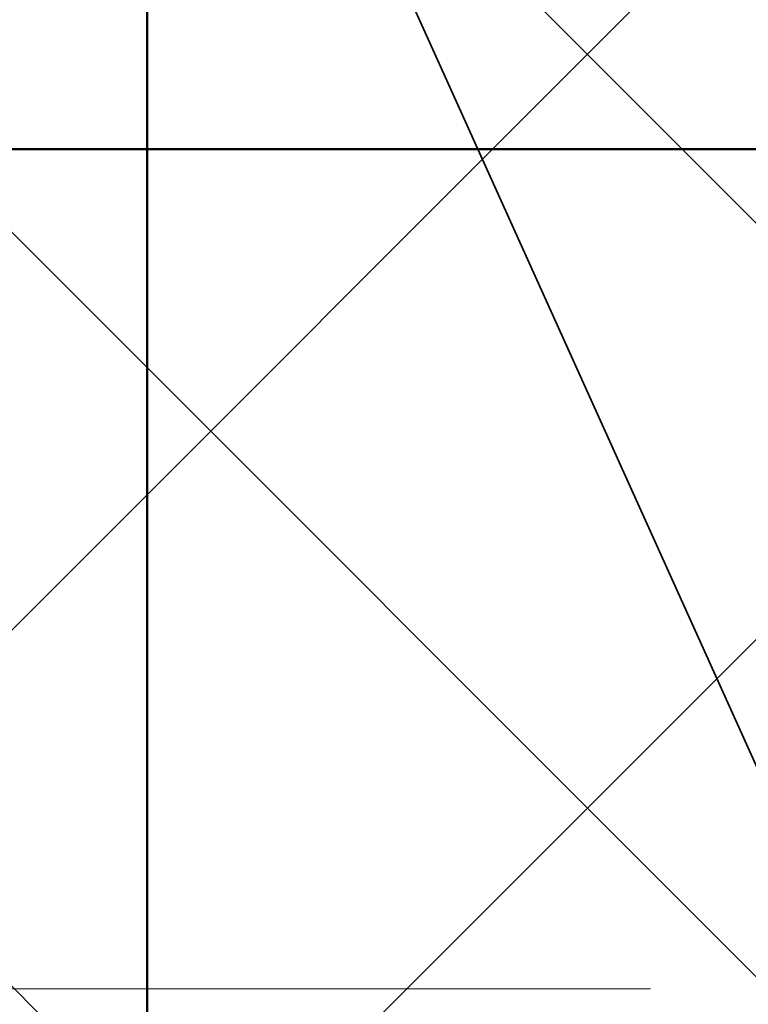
# Paper-space layout 'Layout1' of a CAD drawing. Extents: x -2 to 1380, y -36 to 422.
# Tile 26 of 79: x 317.56 to 320.59, y 154.56 to 158.67. Entities that reach past the tile are written whole.
import ezdxf

# ---------------------------------------------------------------- set-up
doc = ezdxf.new("R2010")
doc.units = 0
for name, pattern in [('ACAD_ISO02W100', [15, 12, -3]), ('ACAD_ISO04W100', [30.5, 24, -3, 0.5, -3]), ('HP_01_CER_B', [8, 5, -1, 1, -1])]:
    doc.linetypes.add(name, pattern=pattern)
for name, color, linetype, lineweight in [('SS_1.ET-HALA_TaO-RASTR', 7, 'HP_01_CER_B', 13), ('SS_2.ET-HALA_TaO-LAVKA_+5.100m', 210, 'CONTINUOUS', 50), ('SS_POPIS_PROFILU_S355', 2, 'CONTINUOUS', 35), ('SS_SRAFY', 8, 'CONTINUOUS', 18)]:
    doc.layers.add(name, color=color, linetype=linetype, lineweight=lineweight)

psp = doc.layouts.get("Layout1")

# ---------------------------------------------------------------- hatches: boundary and pattern name
at = {"layer": 'SS_SRAFY'}
h = psp.add_hatch(dxfattribs=at)
h.set_pattern_fill('ANSI37', color=8, scale=0.7, angle=90, style=0)
h.set_pattern_definition([(135, (274.3477, 144.3783), (-1.571545, -1.571545), []), (225, (274.3477, 144.3783), (1.571545, -1.571545), [])])
h.paths.add_polyline_path([(335.1875, 123.6274), (335.1875, 143.6073), (331.1675, 143.6073), (331.1675, 165.6274), (218.2076, 165.6274), (218.2076, 159.6073), (215.1875, 159.6073), (215.1875, 123.6274)], flags=0)
h.paths.add_polyline_path([(316.3875, 148.5273), (316.3875, 150.9274), (316.7476, 150.9274), (316.7476, 148.5273)], flags=0)
h.paths.add_polyline_path([(316.3875, 158.1273), (316.3875, 160.5274), (316.7476, 160.5274), (316.7476, 158.1273)], flags=0)

# ---------------------------------------------------------------- linework, layer by layer
at = {"layer": 'SS_1.ET-HALA_TaO-RASTR', "linetype": 'ACAD_ISO04W100', "ltscale": 0.25}
psp.add_line((70.1875, 154.6274), (825.1574, 154.6274), dxfattribs=at)
at = {"layer": 'SS_2.ET-HALA_TaO-LAVKA_+5.100m', "color": 3, "linetype": 'ACAD_ISO02W100', "ltscale": 0.25}
psp.add_line((318.0875, 159.5173), (318.0875, 158.1274), dxfattribs=at)
at = {"layer": 'SS_2.ET-HALA_TaO-LAVKA_+5.100m', "color": 1, "linetype": 'Continuous', "ltscale": 0.25}
for p, q in [((316.2875, 158.1274), (331.1875, 158.1274)), ((318.0875, 158.1274), (318.0875, 147.6274))]:
    psp.add_line(p, q, dxfattribs=at)
at = {"layer": 'SS_POPIS_PROFILU_S355', "color": 2}
psp.add_lwpolyline([(318.0875, 161.1813), (326.5118, 142.5311), (326.5118, 129.674)], dxfattribs=at)

doc.saveas('drawing.dxf')
